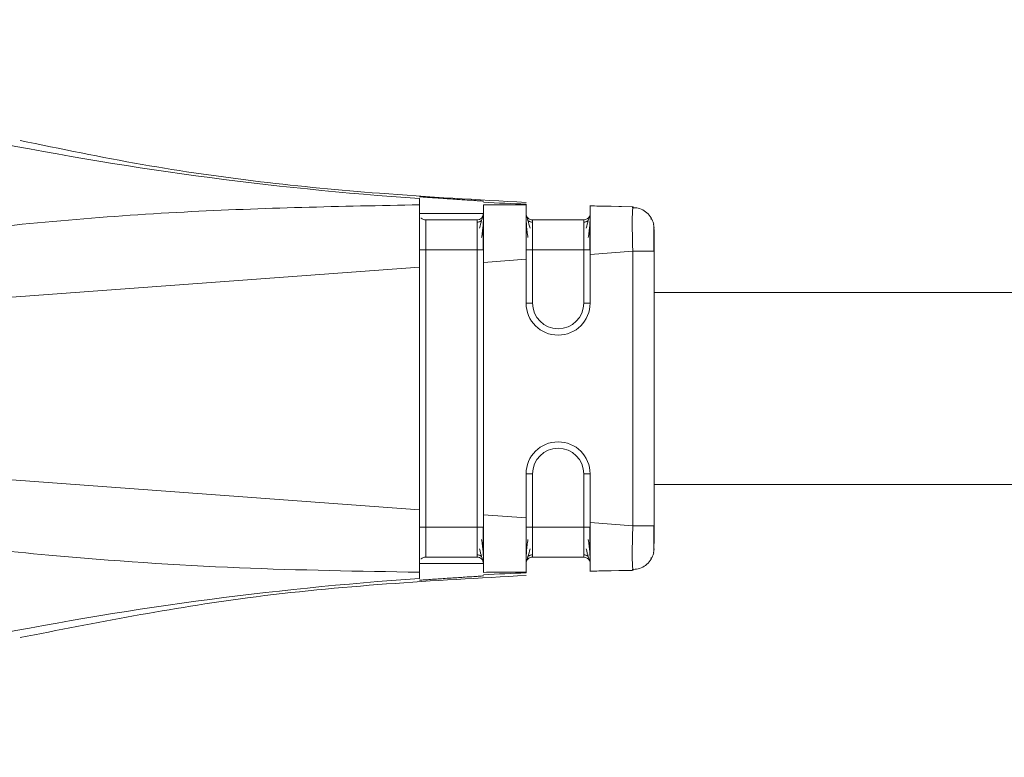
# Model space of a CAD drawing. Header units: millimetres. Extents: x -447 to 1924, y -61 to 422.
# Tile 10 of 62: x -198 to -174, y 153 to 171. Entities that reach past the tile are written whole.
import ezdxf

# ---------------------------------------------------------------- set-up
doc = ezdxf.new("R2010")
doc.units = ezdxf.units.MM

# ---------------------------------------------------------------- blocks, each defined once
blk = doc.blocks.new('Drawing View2')
at = {"color": 7, "linetype": 'Continuous', "lineweight": 18}
for p, q in [((-84.72, -12.9), (-86.22, -12.9)), ((-81.73, -12.73), (-82.226, -12.717)), ((-81.211, -12.741), (-82.22, -12.722)), ((-81.73, -12.73), (-81.233, -12.74)), ((-81.211, -12.741), (-81.219, -12.761)), ((-84.87, -13.05), (-86.07, -13.05)), ((-82.37, -13.05), (-83.57, -13.05)), ((-80.72, -13.241), (-80.738, -13.148)), ((-80.728, -13.267), (-80.729, -13.196)), ((-86.07, -13.748), (-86.07, -20.252)), ((-84.87, -13.748), (-86.07, -13.748)), ((-84.87, -20.252), (-84.87, -13.748)), ((-83.57, -13.748), (-83.57, -15)), ((-82.37, -13.748), (-83.57, -13.748)), ((-82.37, -15), (-82.37, -13.748)), ((-81.22, -13.785), (-82.22, -13.859)), ((-81.22, -13.785), (-81.22, -20.215)), ((-80.72, -13.785), (-80.737, -13.785)), ((-80.72, -13.785), (-80.72, -20.215)), ((-83.72, -13.97), (-84.72, -14.044)), ((-84.72, -14.044), (-84.72, -19.956)), ((-83.72, -13.97), (-83.72, -15)), ((-82.22, -13.859), (-82.22, -15)), ((-86.22, -14.155), (-101.415, -15.278)), ((-86.22, -14.155), (-86.22, -19.845)), ((-80.72, -14.75), (-8.31, -14.75)), ((-83.72, -15), (-83.57, -15)), ((-82.22, -15), (-82.37, -15)), ((-86.22, -19.845), (-101.415, -18.722)), ((-83.72, -19), (-83.72, -20.03)), ((-83.72, -19), (-83.57, -19)), ((-83.57, -19), (-83.57, -20.252)), ((-82.37, -20.252), (-82.37, -19)), ((-82.22, -19), (-82.37, -19)), ((-82.22, -19), (-82.22, -20.141)), ((-80.72, -19.25), (-8.31, -19.25)), ((-83.72, -20.03), (-84.72, -19.956)), ((-84.87, -20.252), (-86.07, -20.252)), ((-84.72, -20.252), (-84.87, -20.252)), ((-82.37, -20.252), (-83.57, -20.252)), ((-82.22, -20.252), (-82.37, -20.252)), ((-81.22, -20.215), (-82.22, -20.141)), ((-80.72, -20.759), (-80.738, -20.852)), ((-84.87, -20.95), (-86.07, -20.95)), ((-82.37, -20.95), (-83.57, -20.95)), ((-86.22, -21.1), (-84.72, -21.1)), ((-83.72, -21.024), (-83.72, -21.037)), ((-86.22, -21.451), (-86.22, -21.304)), ((-82.226, -21.283), (-81.73, -21.27)), ((-81.211, -21.259), (-82.22, -21.278)), ((-81.233, -21.26), (-81.73, -21.27)), ((-81.219, -21.239), (-81.211, -21.259))]:
    blk.add_line(p, q, dxfattribs=at)
at = {"color": 7, "linetype": 'Continuous', "lineweight": 18, "flags": 128}
for points in [[(-84.72, -13.748), (-84.723, -13.748), (-84.731, -13.748), (-84.745, -13.748), (-84.764, -13.748), (-84.787, -13.748), (-84.813, -13.748), (-84.841, -13.748), (-84.87, -13.748)], [(-82.22, -13.748), (-82.223, -13.748), (-82.231, -13.748), (-82.245, -13.748), (-82.264, -13.748), (-82.287, -13.748), (-82.313, -13.748), (-82.341, -13.748), (-82.37, -13.748)]]:
    blk.add_lwpolyline(points, dxfattribs=at)
at = {"color": 7, "linetype": 'Continuous', "lineweight": 18}
for centre, radius, start, end in [((-80.761, 66.858), 79.595, 250.91041, 266.06764), ((-80.795, 66.576), 79.311, 267.16326, 267.88636), ((-84.87, -12.9), 0.15, 270, 0), ((-82.37, -12.9), 0.15, 270, 337.6064), ((-82.97, -15), 0.75, 180, 0), ((-82.97, -15), 0.6, 180, 0), ((-82.97, -19), 0.75, 0, 180), ((-82.97, -19), 0.6, 0, 180), ((-84.87, -21.1), 0.15, 359.9972, 90), ((-82.37, -21.1), 0.15, 22.2284, 90), ((-80.761, -100.858), 79.595, 93.93236, 109.08957), ((-80.795, -100.577), 79.312, 92.11365, 92.83673)]:
    blk.add_arc(centre, radius, start, end, dxfattribs=at)
for points, knots in [([(-83.719, -12.639), (-84.864, -12.577), (-87.874, -12.413), (-91.844, -11.962), (-94.626, -11.386), (-95.578, -11.189)], [0, 0, 0, 0, 0.287812, 0.75612, 1, 1, 1, 1]), ([(-84.72, -12.609), (-84.731, -12.609), (-84.747, -12.607), (-84.842, -12.601), (-84.961, -12.593), (-85.121, -12.583), (-85.308, -12.571), (-85.483, -12.559), (-85.659, -12.547), (-85.841, -12.535), (-85.99, -12.524), (-86.101, -12.516), (-86.194, -12.51), (-86.21, -12.51), (-86.22, -12.509)], [0, 0, 0, 0, 0.123082, 0.18658, 0.251196, 0.361764, 0.428626, 0.503058, 0.584391, 0.652955, 0.751381, 0.816619, 0.879885, 1, 1, 1, 1]), ([(-86.22, -12.696), (-86.22, -12.65), (-86.22, -12.571), (-86.22, -12.556), (-86.22, -12.549)], [0, 0, 0, 0, 0.576678, 1, 1, 1, 1]), ([(-83.72, -12.7), (-83.72, -12.694), (-83.72, -12.684), (-83.72, -12.682), (-83.72, -12.681)], [0, 0, 0, 0, 0.566355, 1, 1, 1, 1]), ([(-86.22, -12.696), (-88.058, -12.732), (-91.834, -12.806), (-96.518, -13.218), (-99.958, -13.7), (-101.798, -14.046), (-102.827, -14.301), (-103.305, -14.483), (-103.478, -14.58), (-103.546, -14.653), (-103.566, -14.697), (-103.566, -14.741), (-103.546, -14.783), (-103.506, -14.823), (-103.446, -14.863), (-103.296, -14.936), (-102.951, -15.038), (-102.298, -15.166), (-101.749, -15.236), (-101.415, -15.278)], [0, 0, 0, 0, 0.277155, 0.569443, 0.709642, 0.801656, 0.852577, 0.869317, 0.879228, 0.882226, 0.884534, 0.88657, 0.888768, 0.891502, 0.895083, 0.899771, 0.916626, 0.949186, 1, 1, 1, 1]), ([(-86.22, -13.21), (-86.22, -13.094), (-86.22, -12.858), (-86.22, -12.751), (-86.22, -12.696)], [0, 0, 0, 0, 0.490418, 1, 1, 1, 1]), ([(-84.72, -14.044), (-84.72, -13.883), (-84.72, -13.56), (-84.72, -13.138), (-84.72, -12.819), (-84.72, -12.735), (-84.72, -12.693)], [0, 0, 0, 0, 0.250822, 0.500825, 0.750972, 1, 1, 1, 1]), ([(-83.72, -12.7), (-83.905, -12.699), (-84.239, -12.696), (-84.572, -12.694), (-84.72, -12.693)], [0, 0, 0, 0, 0.556487, 1, 1, 1, 1]), ([(-83.72, -13.97), (-83.72, -13.81), (-83.72, -13.495), (-83.72, -13.096), (-83.72, -12.798), (-83.72, -12.733), (-83.72, -12.7)], [0, 0, 0, 0, 0.255216, 0.500584, 0.743135, 1, 1, 1, 1]), ([(-82.22, -12.722), (-82.077, -12.724), (-81.761, -12.73), (-81.758, -12.73), (-81.756, -12.73)], [0, 0, 0, 0, 0.4523506, 1, 1, 1, 1]), ([(-82.22, -13.859), (-82.22, -13.709), (-82.22, -13.409), (-82.22, -13.038), (-82.22, -12.768), (-82.22, -12.737), (-82.22, -12.722)], [0, 0, 0, 0, 0.250098, 0.499887, 0.749619, 1, 1, 1, 1]), ([(-80.755, -13.07), (-80.779, -13.024), (-80.827, -12.931), (-80.95, -12.83), (-81.091, -12.767), (-81.19, -12.763), (-81.238, -12.76)], [0, 0, 0, 0, 0.25578, 0.515825, 0.767388, 1, 1, 1, 1]), ([(-81.219, -12.761), (-81.219, -12.762), (-81.222, -12.769), (-81.228, -12.843), (-81.234, -13.028), (-81.232, -13.315), (-81.227, -13.576), (-81.222, -13.715), (-81.22, -13.785)], [0, 0, 0, 0, 0.009732, 0.15501, 0.430006, 0.709355, 0.853404, 1, 1, 1, 1]), ([(-80.755, -13.07), (-80.779, -13.024), (-80.827, -12.931), (-80.95, -12.83), (-81.081, -12.771), (-81.17, -12.766), (-81.207, -12.764)], [0, 0, 0, 0, 0.269451, 0.543395, 0.808403, 1, 1, 1, 1]), ([(-86.179, -13.002), (-86.178, -13.003), (-86.166, -13.021), (-86.128, -13.042), (-86.089, -13.047), (-86.07, -13.05)], [0, 0, 0, 0, 0.038349, 0.519175, 1, 1, 1, 1]), ([(-86.07, -13.05), (-86.07, -13.06), (-86.07, -13.081), (-86.07, -13.243), (-86.07, -13.474), (-86.07, -13.657), (-86.07, -13.748)], [0, 0, 0, 0, 0.250957, 0.500564, 0.749846, 1, 1, 1, 1]), ([(-84.87, -13.748), (-84.87, -13.657), (-84.87, -13.474), (-84.87, -13.243), (-84.87, -13.081), (-84.87, -13.06), (-84.87, -13.05)], [0, 0, 0, 0, 0.250154, 0.499436, 0.749043, 1, 1, 1, 1]), ([(-84.763, -13.063), (-84.771, -13.069), (-84.786, -13.081), (-84.814, -13.094), (-84.842, -13.102), (-84.861, -13.102), (-84.87, -13.103)], [0, 0, 0, 0, 0.262686, 0.519977, 0.766996, 1, 1, 1, 1]), ([(-84.73, -12.955), (-84.735, -12.967), (-84.743, -12.989), (-84.768, -13.076), (-84.796, -13.179), (-84.814, -13.246)], [0, 0, 0, 0, 0.261307, 0.514798, 1, 1, 1, 1]), ([(-84.763, -13.464), (-84.756, -13.416), (-84.742, -13.319), (-84.729, -13.183), (-84.721, -13.058), (-84.72, -12.995), (-84.72, -12.963)], [0, 0, 0, 0, 0.238318, 0.484229, 0.738103, 1, 1, 1, 1]), ([(-83.72, -12.963), (-83.72, -12.995), (-83.719, -13.058), (-83.711, -13.183), (-83.698, -13.318), (-83.683, -13.416), (-83.677, -13.464)], [0, 0, 0, 0, 0.2619123, 0.5157904, 0.7616818, 1, 1, 1, 1]), ([(-83.626, -13.246), (-83.644, -13.179), (-83.672, -13.076), (-83.697, -12.989), (-83.705, -12.966), (-83.71, -12.955)], [0, 0, 0, 0, 0.48507, 0.738518, 1, 1, 1, 1]), ([(-83.57, -13.103), (-83.579, -13.102), (-83.598, -13.102), (-83.626, -13.094), (-83.653, -13.082), (-83.669, -13.069), (-83.677, -13.063)], [0, 0, 0, 0, 0.2330013, 0.4800197, 0.7373119, 1, 1, 1, 1]), ([(-83.57, -13.05), (-83.57, -13.06), (-83.57, -13.081), (-83.57, -13.243), (-83.57, -13.474), (-83.57, -13.657), (-83.57, -13.748)], [0, 0, 0, 0, 0.250957, 0.500564, 0.749846, 1, 1, 1, 1]), ([(-82.37, -13.748), (-82.37, -13.657), (-82.37, -13.474), (-82.37, -13.243), (-82.37, -13.081), (-82.37, -13.06), (-82.37, -13.05)], [0, 0, 0, 0, 0.250154, 0.499436, 0.749043, 1, 1, 1, 1]), ([(-82.263, -13.063), (-82.271, -13.069), (-82.286, -13.081), (-82.314, -13.094), (-82.342, -13.102), (-82.361, -13.102), (-82.37, -13.103)], [0, 0, 0, 0, 0.2626859, 0.519977, 0.766996, 1, 1, 1, 1]), ([(-82.23, -12.955), (-82.235, -12.967), (-82.243, -12.989), (-82.268, -13.076), (-82.296, -13.179), (-82.314, -13.246)], [0, 0, 0, 0, 0.261307, 0.514798, 1, 1, 1, 1]), ([(-82.263, -13.464), (-82.256, -13.416), (-82.242, -13.319), (-82.229, -13.183), (-82.221, -13.058), (-82.22, -12.995), (-82.22, -12.963)], [0, 0, 0, 0, 0.238318, 0.484229, 0.738103, 1, 1, 1, 1]), ([(-80.728, -13.15), (-80.736, -13.12), (-80.752, -13.056), (-80.785, -13.037), (-80.802, -13.026)], [0, 0, 0, 0, 0.4753452, 1, 1, 1, 1]), ([(-86.22, -14.155), (-86.22, -13.98), (-86.22, -13.636), (-86.22, -13.35), (-86.22, -13.21)], [0, 0, 0, 0, 0.510429, 1, 1, 1, 1]), ([(-84.73, -13.756), (-84.73, -13.703), (-84.73, -13.598), (-84.73, -13.446), (-84.73, -13.304), (-84.73, -13.226), (-84.73, -13.187)], [0, 0, 0, 0, 0.2502491, 0.5003157, 0.750202, 1, 1, 1, 1]), ([(-82.23, -13.756), (-82.23, -13.703), (-82.23, -13.598), (-82.23, -13.446), (-82.23, -13.304), (-82.23, -13.226), (-82.23, -13.187)], [0, 0, 0, 0, 0.250249, 0.500316, 0.750202, 1, 1, 1, 1]), ([(-80.728, -13.399), (-80.728, -13.361), (-80.728, -13.273), (-80.728, -13.224), (-80.729, -13.196)], [0, 0, 0, 0, 0.430026, 1, 1, 1, 1]), ([(-80.72, -13.273), (-80.72, -13.278), (-80.72, -13.297), (-80.72, -13.419), (-80.72, -13.597), (-80.72, -13.723), (-80.72, -13.785)], [0, 0, 0, 0, 0.12452, 0.464871, 0.733495, 1, 1, 1, 1]), ([(-80.728, -13.791), (-80.728, -13.729), (-80.728, -13.603), (-80.728, -13.467), (-80.728, -13.41), (-80.728, -13.399)], [0, 0, 0, 0, 0.445553, 0.890852, 1, 1, 1, 1]), ([(-80.728, -13.791), (-80.728, -13.727), (-80.728, -13.639), (-80.728, -13.561), (-80.728, -13.54)], [0, 0, 0, 0, 0.72781, 1, 1, 1, 1]), ([(-80.737, -13.785), (-80.742, -13.785), (-80.756, -13.785), (-80.859, -13.785), (-81.023, -13.785), (-81.154, -13.785), (-81.22, -13.785)], [0, 0, 0, 0, 0.152691, 0.435127, 0.717564, 1, 1, 1, 1]), ([(-101.415, -18.722), (-101.941, -18.785), (-102.578, -18.863), (-103.258, -19.051), (-103.439, -19.128), (-103.515, -19.186), (-103.543, -19.215), (-103.559, -19.243), (-103.568, -19.274), (-103.564, -19.31), (-103.543, -19.349), (-103.505, -19.39), (-103.411, -19.461), (-103.213, -19.555), (-102.727, -19.725), (-101.757, -19.961), (-100.042, -20.284), (-97.682, -20.623), (-94.382, -20.975), (-90.528, -21.232), (-87.627, -21.281), (-86.22, -21.304)], [0, 0, 0, 0, 0.079633, 0.096416, 0.106506, 0.108989, 0.110947, 0.112535, 0.113904, 0.115836, 0.117972, 0.120667, 0.124353, 0.135955, 0.15357, 0.20236, 0.286651, 0.417176, 0.562519, 0.787792, 1, 1, 1, 1]), ([(-86.22, -20.785), (-86.22, -20.645), (-86.22, -20.36), (-86.22, -20.019), (-86.22, -19.845)], [0, 0, 0, 0, 0.489706, 1, 1, 1, 1]), ([(-84.72, -21.307), (-84.72, -21.265), (-84.72, -21.181), (-84.72, -20.862), (-84.72, -20.44), (-84.72, -20.117), (-84.72, -19.956)], [0, 0, 0, 0, 0.249034, 0.499186, 0.749184, 1, 1, 1, 1]), ([(-83.72, -21.3), (-83.72, -21.267), (-83.72, -21.202), (-83.72, -20.904), (-83.72, -20.505), (-83.72, -20.19), (-83.72, -20.03)], [0, 0, 0, 0, 0.256857, 0.499427, 0.744777, 1, 1, 1, 1]), ([(-86.07, -20.252), (-86.07, -20.343), (-86.07, -20.526), (-86.07, -20.757), (-86.07, -20.919), (-86.07, -20.94), (-86.07, -20.95)], [0, 0, 0, 0, 0.250154, 0.499436, 0.749043, 1, 1, 1, 1]), ([(-84.87, -20.95), (-84.87, -20.94), (-84.87, -20.919), (-84.87, -20.757), (-84.87, -20.526), (-84.87, -20.343), (-84.87, -20.252)], [0, 0, 0, 0, 0.250957, 0.500564, 0.749846, 1, 1, 1, 1]), ([(-84.73, -20.816), (-84.73, -20.777), (-84.73, -20.699), (-84.73, -20.559), (-84.73, -20.408), (-84.73, -20.304), (-84.73, -20.252)], [0, 0, 0, 0, 0.24996, 0.499871, 0.74992, 1, 1, 1, 1]), ([(-83.57, -20.252), (-83.57, -20.343), (-83.57, -20.526), (-83.57, -20.757), (-83.57, -20.919), (-83.57, -20.94), (-83.57, -20.95)], [0, 0, 0, 0, 0.250154, 0.499436, 0.749043, 1, 1, 1, 1]), ([(-82.37, -20.95), (-82.37, -20.94), (-82.37, -20.919), (-82.37, -20.757), (-82.37, -20.526), (-82.37, -20.343), (-82.37, -20.252)], [0, 0, 0, 0, 0.250957, 0.500564, 0.749846, 1, 1, 1, 1]), ([(-82.23, -20.816), (-82.23, -20.777), (-82.23, -20.699), (-82.23, -20.559), (-82.23, -20.408), (-82.23, -20.304), (-82.23, -20.252)], [0, 0, 0, 0, 0.24996, 0.499871, 0.74992, 1, 1, 1, 1]), ([(-82.22, -21.278), (-82.22, -21.263), (-82.22, -21.232), (-82.22, -20.962), (-82.22, -20.591), (-82.22, -20.291), (-82.22, -20.141)], [0, 0, 0, 0, 0.2502548, 0.5000928, 0.7497763, 1, 1, 1, 1]), ([(-81.22, -20.215), (-81.224, -20.354), (-81.232, -20.627), (-81.234, -20.972), (-81.228, -21.157), (-81.222, -21.231), (-81.219, -21.238), (-81.219, -21.239)], [0, 0, 0, 0, 0.289539, 0.569313, 0.844614, 0.990107, 1, 1, 1, 1]), ([(-80.728, -20.639), (-80.728, -20.616), (-80.728, -20.548), (-80.728, -20.397), (-80.728, -20.271), (-80.728, -20.209)], [0, 0, 0, 0, 0.205255, 0.602522, 1, 1, 1, 1]), ([(-80.72, -20.215), (-80.72, -20.295), (-80.72, -20.457), (-80.72, -20.575), (-80.72, -20.634)], [0, 0, 0, 0, 0.498954, 1, 1, 1, 1]), ([(-84.814, -20.756), (-84.796, -20.823), (-84.769, -20.924), (-84.743, -21.01), (-84.735, -21.033), (-84.731, -21.044)], [0, 0, 0, 0, 0.485154, 0.738623, 1, 1, 1, 1]), ([(-84.72, -21.035), (-84.72, -21.004), (-84.721, -20.941), (-84.729, -20.818), (-84.742, -20.684), (-84.756, -20.588), (-84.763, -20.54)], [0, 0, 0, 0, 0.262057, 0.516005, 0.761874, 1, 1, 1, 1]), ([(-83.677, -20.536), (-83.683, -20.583), (-83.698, -20.68), (-83.711, -20.814), (-83.719, -20.939), (-83.72, -21.002), (-83.72, -21.034)], [0, 0, 0, 0, 0.238194, 0.484055, 0.738008, 1, 1, 1, 1]), ([(-83.709, -21.044), (-83.705, -21.032), (-83.697, -21.01), (-83.671, -20.923), (-83.644, -20.821), (-83.626, -20.754)], [0, 0, 0, 0, 0.261424, 0.514828, 1, 1, 1, 1]), ([(-82.314, -20.756), (-82.296, -20.823), (-82.269, -20.924), (-82.243, -21.01), (-82.235, -21.033), (-82.231, -21.044)], [0, 0, 0, 0, 0.485154, 0.738623, 1, 1, 1, 1]), ([(-82.22, -21.035), (-82.22, -21.004), (-82.221, -20.941), (-82.229, -20.818), (-82.242, -20.684), (-82.256, -20.588), (-82.263, -20.54)], [0, 0, 0, 0, 0.262057, 0.516005, 0.761874, 1, 1, 1, 1]), ([(-80.729, -20.804), (-80.728, -20.777), (-80.728, -20.736), (-80.728, -20.663), (-80.728, -20.639)], [0, 0, 0, 0, 0.674154, 1, 1, 1, 1]), ([(-86.22, -21.304), (-86.22, -21.249), (-86.22, -21.141), (-86.22, -20.902), (-86.22, -20.785)], [0, 0, 0, 0, 0.509411, 1, 1, 1, 1]), ([(-86.178, -20.998), (-86.178, -20.996), (-86.166, -20.979), (-86.128, -20.958), (-86.089, -20.953), (-86.07, -20.95)], [0, 0, 0, 0, 0.0370225, 0.5185112, 1, 1, 1, 1]), ([(-84.87, -20.898), (-84.861, -20.898), (-84.842, -20.899), (-84.814, -20.906), (-84.786, -20.919), (-84.771, -20.932), (-84.763, -20.938)], [0, 0, 0, 0, 0.233003, 0.480022, 0.737313, 1, 1, 1, 1]), ([(-83.677, -20.937), (-83.669, -20.931), (-83.653, -20.918), (-83.626, -20.906), (-83.598, -20.898), (-83.579, -20.897), (-83.57, -20.897)], [0, 0, 0, 0, 0.2626845, 0.5199761, 0.766996, 1, 1, 1, 1]), ([(-82.37, -20.898), (-82.361, -20.898), (-82.342, -20.899), (-82.314, -20.906), (-82.286, -20.919), (-82.271, -20.932), (-82.263, -20.938)], [0, 0, 0, 0, 0.233003, 0.480022, 0.737313, 1, 1, 1, 1]), ([(-81.238, -21.24), (-81.19, -21.237), (-81.091, -21.233), (-80.95, -21.17), (-80.827, -21.069), (-80.779, -20.976), (-80.755, -20.93)], [0, 0, 0, 0, 0.232612, 0.484175, 0.74422, 1, 1, 1, 1]), ([(-80.802, -20.974), (-80.785, -20.963), (-80.752, -20.944), (-80.736, -20.88), (-80.728, -20.85)], [0, 0, 0, 0, 0.5247088, 1, 1, 1, 1]), ([(-95.576, -22.835), (-93.805, -22.487), (-89.888, -21.718), (-85.901, -21.499), (-83.717, -21.379)], [0, 0, 0, 0, 0.45216, 1, 1, 1, 1]), ([(-86.22, -21.491), (-86.21, -21.49), (-86.194, -21.49), (-86.101, -21.484), (-85.99, -21.476), (-85.841, -21.465), (-85.659, -21.453), (-85.483, -21.441), (-85.308, -21.429), (-85.121, -21.417), (-84.961, -21.407), (-84.842, -21.399), (-84.747, -21.393), (-84.731, -21.391), (-84.72, -21.391)], [0, 0, 0, 0, 0.120107, 0.183374, 0.248618, 0.347036, 0.415602, 0.496942, 0.571361, 0.638218, 0.748801, 0.813411, 0.876907, 1, 1, 1, 1]), ([(-84.72, -21.307), (-84.532, -21.306), (-84.199, -21.304), (-83.866, -21.301), (-83.72, -21.3)], [0, 0, 0, 0, 0.563222, 1, 1, 1, 1]), ([(-83.72, -21.319), (-83.72, -21.318), (-83.72, -21.315), (-83.72, -21.305), (-83.72, -21.3)], [0, 0, 0, 0, 0.55364, 1, 1, 1, 1]), ([(-81.756, -21.27), (-81.758, -21.27), (-81.761, -21.27), (-82.077, -21.276), (-82.22, -21.278)], [0, 0, 0, 0, 0.547662, 1, 1, 1, 1])]:
    blk.add_open_spline(points, degree=3, knots=knots, dxfattribs=at)
for points in [[(-83.72, -12.9), (-83.718, -12.92), (-83.713, -12.959), (-83.678, -13.009), (-83.629, -13.043), (-83.59, -13.048), (-83.57, -13.05)], [(-86.22, -13.748), (-86.218, -13.748), (-86.213, -13.748), (-86.178, -13.748), (-86.129, -13.748), (-86.09, -13.748), (-86.07, -13.748)], [(-83.72, -13.748), (-83.718, -13.748), (-83.713, -13.748), (-83.678, -13.748), (-83.629, -13.748), (-83.59, -13.748), (-83.57, -13.748)], [(-86.22, -20.252), (-86.218, -20.252), (-86.213, -20.252), (-86.178, -20.252), (-86.129, -20.252), (-86.09, -20.252), (-86.07, -20.252)], [(-83.72, -20.252), (-83.718, -20.252), (-83.713, -20.252), (-83.678, -20.252), (-83.629, -20.252), (-83.59, -20.252), (-83.57, -20.252)], [(-80.72, -20.215), (-80.727, -20.215), (-80.742, -20.215), (-80.858, -20.215), (-81.023, -20.215), (-81.154, -20.215), (-81.22, -20.215)], [(-83.72, -21.1), (-83.718, -21.08), (-83.713, -21.041), (-83.678, -20.991), (-83.629, -20.957), (-83.59, -20.952), (-83.57, -20.95)]]:
    blk.add_open_spline(points, degree=3, dxfattribs=at)

msp = doc.modelspace()

# ---------------------------------------------------------------- block references
at = {"color": 7, "linetype": 'Continuous', "lineweight": 18}
msp.add_blockref('Drawing View2', (-101.981, 179.108), dxfattribs=at)

doc.saveas('drawing.dxf')
